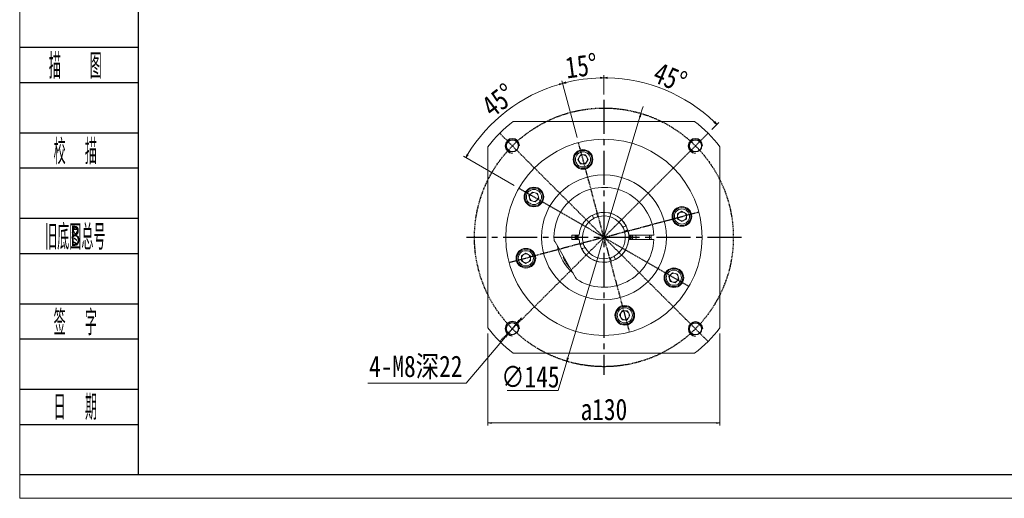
# Model space of a CAD drawing. Header units: millimetres. Extents: x -42 to 1087, y -38 to 750.
# Tile 1 of 5: x -37 to 515, y -38 to 230. Entities that reach past the tile are written whole.
import ezdxf
from ezdxf.enums import TextEntityAlignment as Align

# ---------------------------------------------------------------- set-up
doc = ezdxf.new("R2010")
doc.units = ezdxf.units.MM
doc.linetypes.add('CENTER2', pattern=[28.575, 19.05, -3.175, 3.175, -3.175])
doc.linetypes.add('DASHED', pattern=[0.75, 0.5, -0.25])
for name, color, linetype in [('2细线层', 4, 'Continuous'), ('3中心线层', 1, 'CENTER2'), ('6文字层', 3, 'Continuous')]:
    doc.layers.add(name, color=color, linetype=linetype)
doc.layers.add('图框_外框线', color=7, linetype='Continuous', lineweight=18)
doc.layers.add('尺寸线层', color=3, linetype='Continuous', lineweight=18)
doc.styles.add('PC_TEXTSTYLE', font='ISOCP.SHX', dxfattribs={"width": 0.707, "bigfont": 'GBCBIG.SHX'})
doc.styles.get("Standard").update_dxf_attribs({"font": 'SimSun.ttf'})
doc.styles.add('宋体', font='SimSun.ttf', dxfattribs={"width": 0.8})
doc.dimstyles.new('A水平标注', dxfattribs={"dimtxt": 3.5, "dimasz": 2, "dimexe": 1.5, "dimexo": 3, "dimgap": 1.1, "dimtad": 1, "dimtoh": 1, "dimdec": 1, "dimdsep": 46, "dimtxsty": '宋体', "dimblk": 'OPEN', "dimcen": 3, "dimclrd": 3, "dimclre": 3, "dimclrt": 6, "dimadec": 0, "dimazin": 0, "dimtm": 1e-09, "dimtfac": 1, "dimtdec": 1, "dimtix": 1, "dimtmove": 0, "dimatfit": 3, "dimldrblk": 'OPEN', "dimfxl": 0, "dimlwd": 13, "dimlwe": 13, "dimarcsym": 0})
doc.dimstyles.new('A水平标注$0', dxfattribs={"dimtxt": 3.5, "dimasz": 2, "dimexe": 1.5, "dimexo": 3, "dimgap": 1.1, "dimtad": 1, "dimtoh": 1, "dimdec": 4, "dimdsep": 46, "dimtxsty": '宋体', "dimblk": 'OPEN', "dimcen": 3, "dimclrd": 3, "dimclre": 3, "dimclrt": 6, "dimadec": 0, "dimazin": 0, "dimtm": 1e-09, "dimtfac": 1, "dimtdec": 4, "dimtix": 1, "dimtmove": 0, "dimatfit": 3, "dimldrblk": 'OPEN', "dimfxl": 0, "dimlwd": 13, "dimlwe": 13, "dimarcsym": 0})

# ---------------------------------------------------------------- blocks, each defined once
blk = doc.blocks.new('_Open')
at = {"color": 0, "linetype": 'ByBlock', "lineweight": -2}
for p, q in [((-1, 0.17), (0, 0)), ((-1, -0.17), (0, 0)), ((0, 0), (-1, 0))]:
    blk.add_line(p, q, dxfattribs=at)
blk = doc.blocks.new('*D30')
at = {"layer": 'Defpoints', "color": 0, "transparency": 16777216}
for p in [(241.5, 59.78), (236.35, 53.66)]:
    blk.add_point(p, dxfattribs=at)
at = {"layer": '尺寸线层', "color": 3, "lineweight": 13, "transparency": 16777216}
for p, q in [((242.79, 61.31), (244.08, 62.84)), ((241.5, 59.78), (236.35, 53.66)), ((213.15, 26.14), (235.06, 52.13)), ((158.07, 26.14), (213.15, 26.14))]:
    blk.add_line(p, q, dxfattribs=at)
at = {"layer": '尺寸线层', "color": 3, "lineweight": 13, "transparency": 16777216, "xscale": 2, "yscale": 2, "zscale": 2}
for p, rotation in [((241.5, 59.78), 229.8798009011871), ((236.35, 53.66), 49.87980090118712)]:
    blk.add_blockref('_Open', p, dxfattribs=dict(at, rotation=rotation))
at = {"layer": '尺寸线层', "color": 6, "transparency": 16777216, "insert": (184.86, 35.04), "char_height": 12, "attachment_point": 5, "style": '宋体'}
blk.add_mtext('4-M8深22', dxfattribs=at)
blk = doc.blocks.new('*D31')
at = {"layer": 'Defpoints', "color": 0, "transparency": 16777216}
for p in [(311.02, 177.39), (269.49, 38.46)]:
    blk.add_point(p, dxfattribs=at)
at = {"layer": '尺寸线层', "color": 3, "lineweight": 13, "transparency": 16777216}
for p, q in [((311.02, 177.39), (269.49, 38.46)), ((311.02, 177.39), (311.59, 179.3)), ((311.59, 179.3), (312.16, 181.22)), ((310.44, 175.47), (309.87, 173.56)), ((270.06, 40.38), (270.64, 42.29)), ((264.62, 22.17), (268.92, 36.55)), ((269.49, 38.46), (268.92, 36.55)), ((235.99, 22.17), (264.62, 22.17))]:
    blk.add_line(p, q, dxfattribs=at)
at = {"layer": '尺寸线层', "color": 3, "lineweight": 13, "transparency": 16777216, "xscale": 2, "yscale": 2, "zscale": 2}
for p, rotation in [((311.02, 177.39), 73.35861563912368), ((269.49, 38.46), 253.3586156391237)]:
    blk.add_blockref('_Open', p, dxfattribs=dict(at, rotation=rotation))
at = {"layer": '尺寸线层', "color": 6, "transparency": 16777216, "insert": (249.07, 29.67), "char_height": 12, "attachment_point": 5, "style": '宋体'}
blk.add_mtext('∅145', dxfattribs=at)
blk = doc.blocks.new('*D32')
at = {"layer": 'Defpoints', "color": 0, "transparency": 16777216}
for p in [(225.25, 57.12), (355.25, 57.12), (225.25, 3.89)]:
    blk.add_point(p, dxfattribs=at)
at = {"layer": '尺寸线层', "color": 3, "lineweight": 13, "transparency": 16777216}
for p, q in [((225.25, 54.12), (225.25, 2.39)), ((355.25, 54.12), (355.25, 2.39)), ((353.25, 3.89), (227.25, 3.89))]:
    blk.add_line(p, q, dxfattribs=at)
at = {"layer": '尺寸线层', "color": 3, "lineweight": 13, "transparency": 16777216, "xscale": 2, "yscale": 2, "zscale": 2, "rotation": 180}
blk.add_blockref('_Open', (225.25, 3.89), dxfattribs=at)
at = {"layer": '尺寸线层', "color": 3, "lineweight": 13, "transparency": 16777216, "xscale": 2, "yscale": 2, "zscale": 2}
blk.add_blockref('_Open', (355.25, 3.89), dxfattribs=at)
at = {"layer": '尺寸线层', "color": 6, "transparency": 16777216, "insert": (290.25, 11.39), "char_height": 12, "attachment_point": 5, "style": '宋体'}
blk.add_mtext('a130', dxfattribs=at)
blk = doc.blocks.new('*D33')
at = {"layer": 'Defpoints', "color": 0, "transparency": 16777216}
for p in [(290.25, 184.93), (334.99, 185.41), (348.59, 166.26), (290.25, 107.93), (290.25, 30.93)]:
    blk.add_point(p, dxfattribs=at)
at = {"layer": '尺寸线层', "color": 3, "lineweight": 13, "transparency": 16777216}
for p, q in [((290.25, 187.93), (290.25, 198.9)), ((350.71, 168.38), (354.58, 172.25))]:
    blk.add_line(p, q, dxfattribs=at)
blk.add_arc((290.25, 107.93), 89.47, 46.2807, 88.7193, dxfattribs=at)
at = {"layer": '尺寸线层', "color": 3, "lineweight": 13, "transparency": 16777216, "xscale": 2, "yscale": 2, "zscale": 2}
for p, rotation in [((290.25, 197.4), 179.3596308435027), ((353.52, 171.19), 315.6403691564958)]:
    blk.add_blockref('_Open', p, dxfattribs=dict(at, rotation=rotation))
at = {"layer": '尺寸线层', "color": 6, "transparency": 16777216, "insert": (327.36, 197.52), "char_height": 12, "attachment_point": 5, "rotation": 337.5, "style": '宋体'}
blk.add_mtext('45°', dxfattribs=at)
blk = doc.blocks.new('*D34')
at = {"layer": 'Defpoints', "color": 0, "transparency": 16777216}
for p in [(282.46, 196.98), (290.25, 184.93), (276.02, 161.05), (290.25, 107.93), (290.25, 30.93)]:
    blk.add_point(p, dxfattribs=at)
at = {"layer": '尺寸线层', "color": 3, "lineweight": 13, "transparency": 16777216}
for p, q in [((290.25, 187.93), (290.25, 198.82)), ((275.24, 163.95), (266.73, 195.72))]:
    blk.add_line(p, q, dxfattribs=at)
blk.add_arc((290.25, 107.93), 89.4, 91.2819, 103.7181, dxfattribs=at)
at = {"layer": '尺寸线层', "color": 3, "lineweight": 13, "transparency": 16777216, "xscale": 2, "yscale": 2, "zscale": 2}
for p, rotation in [((267.12, 194.28), 194.359064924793), ((290.25, 197.32), 0.6409350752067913)]:
    blk.add_blockref('_Open', p, dxfattribs=dict(at, rotation=rotation))
at = {"layer": '尺寸线层', "color": 6, "transparency": 16777216, "insert": (277.61, 203.99), "char_height": 12, "attachment_point": 5, "rotation": 7.5, "style": '宋体'}
blk.add_mtext('15°', dxfattribs=at)
blk = doc.blocks.new('*D35')
at = {"layer": 'Defpoints', "color": 0, "transparency": 16777216}
for p in [(245.58, 185.3), (276.02, 161.05), (242.62, 135.43), (290.25, 107.93), (290.25, 107.93)]:
    blk.add_point(p, dxfattribs=at)
at = {"layer": '尺寸线层', "color": 3, "lineweight": 13, "transparency": 16777216}
for p, q in [((275.24, 163.95), (266.74, 195.67)), ((240.02, 136.93), (211.58, 153.35))]:
    blk.add_line(p, q, dxfattribs=at)
blk.add_arc((290.25, 107.93), 89.34, 106.2826, 148.7174, dxfattribs=at)
at = {"layer": '尺寸线层', "color": 3, "lineweight": 13, "transparency": 16777216, "xscale": 2, "yscale": 2, "zscale": 2}
for p, rotation in [((267.13, 194.23), 15.64130512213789), ((212.88, 152.6), 239.3586948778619)]:
    blk.add_blockref('_Open', p, dxfattribs=dict(at, rotation=rotation))
at = {"layer": '尺寸线层', "color": 6, "transparency": 16777216, "insert": (231.3, 184.76), "char_height": 12, "attachment_point": 5, "rotation": 37.5, "style": '宋体'}
blk.add_mtext('45°', dxfattribs=at)

msp = doc.modelspace()

# ---------------------------------------------------------------- linework, layer by layer
at = {"color": 7, "linetype": 'Continuous', "lineweight": 15}
for p, q in [((341.0601, 172.92525), (239.4481, 172.92525)), ((225.2541, 158.73125), (225.2541, 57.11925)), ((355.2541, 57.11925), (355.2541, 158.73125)), ((277.09916, 154.13339), (275.65579, 151.63339)), ((275.65579, 151.63339), (277.09916, 149.13339)), ((279.98591, 154.13339), (277.09916, 154.13339)), ((277.09916, 149.13339), (279.98591, 149.13339)), ((281.42929, 151.63339), (279.98591, 154.13339)), ((279.98591, 149.13339), (281.42929, 151.63339)), ((250.3193, 133.33864), (248.27806, 131.2974)), ((253.10769, 132.59149), (250.3193, 133.33864)), ((253.85484, 129.8031), (253.10769, 132.59149)), ((248.27806, 131.2974), (249.02521, 128.50901)), ((249.02521, 128.50901), (251.8136, 127.76186)), ((251.8136, 127.76186), (253.85484, 129.8031)), ((333.96224, 122.52356), (331.46224, 121.08019)), ((336.46224, 121.08019), (333.96224, 122.52356)), ((284.31994, 119.01468), (283.966, 119.87137)), ((286.27656, 120.82599), (286.63051, 119.96931)), ((331.46224, 121.08019), (331.46224, 118.19344)), ((331.46224, 118.19344), (333.96224, 116.75006)), ((333.96224, 116.75006), (336.46224, 118.19344)), ((336.46224, 118.19344), (336.46224, 121.08019)), ((301.34353, 113.85941), (302.20022, 114.21335)), ((303.15484, 111.90279), (302.29816, 111.54884)), ((274.33168, 85.50368), (262.87525, 105.34682)), ((272.2541, 106.67525), (272.2541, 109.17525)), ((272.2541, 109.17525), (275.80808, 109.17525)), ((275.80808, 106.67525), (272.2541, 106.67525)), ((304.70012, 109.17525), (317.72568, 109.17525)), ((317.72568, 106.67525), (304.70012, 106.67525)), ((306.4041, 107.92525), (306.35565, 109.17525)), ((306.35565, 106.67525), (306.4041, 107.92525)), ((316.7541, 107.92525), (316.7246, 109.17525)), ((316.7246, 106.67525), (316.7541, 107.92525)), ((277.35336, 103.94771), (278.21004, 104.30166)), ((279.16467, 101.99109), (278.30798, 101.63715)), ((246.54596, 99.10044), (244.04596, 97.65706)), ((244.04596, 97.65706), (244.04596, 94.77031)), ((244.04596, 94.77031), (246.54596, 93.32694)), ((249.04596, 97.65706), (246.54596, 99.10044)), ((246.54596, 93.32694), (249.04596, 94.77031)), ((249.04596, 94.77031), (249.04596, 97.65706)), ((294.23164, 95.02451), (293.87769, 95.88119)), ((296.18826, 96.83582), (296.5422, 95.97913)), ((328.6946, 88.08864), (326.65336, 86.0474)), ((326.65336, 86.0474), (327.40051, 83.25901)), ((327.40051, 83.25901), (330.1889, 82.51186)), ((331.48299, 87.34149), (328.6946, 88.08864)), ((330.1889, 82.51186), (332.23014, 84.5531)), ((332.23014, 84.5531), (331.48299, 87.34149)), ((300.52229, 66.71711), (299.07891, 64.21711)), ((303.40904, 66.71711), (300.52229, 66.71711)), ((304.85241, 64.21711), (303.40904, 66.71711)), ((299.07891, 64.21711), (300.52229, 61.71711)), ((300.52229, 61.71711), (303.40904, 61.71711)), ((303.40904, 61.71711), (304.85241, 64.21711)), ((239.4481, 42.92525), (341.0601, 42.92525))]:
    msp.add_line(p, q, dxfattribs=at)
at = {"color": 1, "linetype": 'DASHED'}
for q in [(231.91779, 166.26156), (348.59041, 166.26156), (276.01905, 161.05117), (242.6227, 135.42525), (343.38002, 122.1603), (231.91779, 49.58894), (237.12818, 93.6902), (348.59041, 49.58894), (337.8855, 80.42525), (304.48915, 54.79933)]:
    msp.add_line((290.2541, 107.92525), q, dxfattribs=at)
at = {"color": 7, "linetype": 'Continuous', "lineweight": 15}
for points in [[(272.29756, 109.17525), (272.2541, 107.92525), (272.29756, 106.67525)], [(274.9824, 109.17525), (274.94308, 107.32523), (274.9824, 106.67525)], [(275.8089, 106.66584), (275.75894, 107.55048), (275.80897, 109.18554)], [(304.6993, 109.18465), (304.74926, 108.30001), (304.69923, 106.66496)], [(305.5258, 106.67525), (305.5721, 107.54306), (305.5258, 109.17525)], [(308.21064, 106.67525), (308.2541, 107.92525), (308.21064, 109.17525)], [(315.72108, 109.22246), (315.7541, 107.92525), (315.72344, 106.67525)]]:
    msp.add_lwpolyline(points, dxfattribs=at)
at = {"color": 1, "linetype": 'DASHED'}
msp.add_circle((290.2541, 107.92525), 72.5, dxfattribs=at)
at = {"color": 7, "linetype": 'Continuous', "lineweight": 15}
for centre, radius in [((290.2541, 107.92525), 55), ((278.54254, 151.63339), 5.5), ((278.54254, 151.63339), 5), ((278.54254, 151.63339), 4.25), ((290.2541, 107.92525), 35), ((251.06645, 130.55025), 5.5), ((251.06645, 130.55025), 5), ((251.06645, 130.55025), 4.25), ((333.96224, 119.63681), 5.5), ((333.96224, 119.63681), 5), ((333.96224, 119.63681), 4.25), ((246.54596, 96.21369), 5.5), ((246.54596, 96.21369), 5), ((246.54596, 96.21369), 4.25), ((329.44175, 85.30025), 5.5), ((329.44175, 85.30025), 5), ((329.44175, 85.30025), 4.25), ((301.96566, 64.21711), 5.5), ((301.96566, 64.21711), 5), ((301.96566, 64.21711), 4.25)]:
    msp.add_circle(centre, radius, dxfattribs=at)
for centre in [(238.98886, 159.19049), (341.51934, 159.19049), (238.92614, 56.7228), (341.58206, 56.59721)]:
    msp.add_circle(centre, 3.4)
for centre, radius, start, end in [((290.2541, 107.92525), 82.5, 128.0122795, 141.9877205), ((290.2541, 107.92525), 82.5, 38.0122795, 51.9877205), ((278.54254, 151.63339), 2.5, 150, 210), ((278.54254, 151.63339), 2.5, 90, 150), ((278.54254, 151.63339), 2.5, 210, 270), ((278.54254, 151.63339), 2.5, 30, 90), ((278.54254, 151.63339), 2.5, 270, 330), ((278.54254, 151.63339), 2.5, 330, 30), ((251.06645, 130.55025), 2.5, 75, 135), ((251.06645, 130.55025), 2.5, 15, 75), ((290.2541, 107.92525), 28, 2.5586977, 183.2344994), ((251.06645, 130.55025), 2.5, 135, 195), ((251.06645, 130.55025), 2.5, 195, 255), ((251.06645, 130.55025), 2.5, 255, 315), ((251.06645, 130.55025), 2.5, 315, 15), ((290.2541, 107.92525), 14, 5.1225161, 174.8774839), ((290.2541, 107.92525), 14, 27.5707969, 107.3257647), ((333.96224, 119.63681), 2.5, 120, 180), ((333.96224, 119.63681), 2.5, 60, 120), ((333.96224, 119.63681), 2.5, 360, 60), ((290.2541, 107.92525), 12, 118.4274376, 196.4691241), ((290.2541, 107.92525), 12.1, 106.5187165, 118.3778452), ((290.2541, 107.92525), 12, 28.4274376, 106.4691241), ((333.96224, 119.63681), 2.5, 180, 240), ((333.96224, 119.63681), 2.5, 240, 300), ((333.96224, 119.63681), 2.5, 300, 0), ((290.2541, 107.92525), 12, 298.4274376, 16.4691241), ((290.2541, 107.92525), 14, 297.5707969, 17.3257647), ((290.2541, 107.92525), 12.1, 16.5187165, 28.3778452), ((290.2541, 107.92525), 16.15, 175.5609024, 184.4390976), ((290.2541, 107.92525), 16, 175.5192012, 184.4807988), ((290.2541, 107.92525), 28, 236.7655006, 357.4413023), ((290.2541, 107.92525), 15, 175.2198082, 184.7801918), ((290.2541, 107.92525), 14, 185.1225161, 354.8774839), ((290.2541, 107.92525), 15, 355.2198082, 4.7801918), ((290.2541, 107.92525), 16, 355.5192012, 4.4807988), ((290.2541, 107.92525), 26.5, 190.6299618, 229.3700382), ((290.2541, 107.92525), 14, 207.5707969, 287.3257647), ((290.2541, 107.92525), 12.1, 196.5187165, 208.3778452), ((290.2541, 107.92525), 12, 208.4274376, 286.4691241), ((246.54596, 96.21369), 2.5, 120, 180), ((246.54596, 96.21369), 2.5, 180, 240), ((246.54596, 96.21369), 2.5, 60, 120), ((246.54596, 96.21369), 2.5, 240, 300), ((246.54596, 96.21369), 2.5, 0, 60), ((246.54596, 96.21369), 2.5, 300, 0), ((268.45996, 96.73304), 1, 151.9796531, 207.1824169), ((290.2541, 107.92525), 25.5, 207.1824169, 221.4873785), ((290.2541, 107.92525), 12.1, 286.5187165, 298.3778452), ((329.44175, 85.30025), 2.5, 135, 195), ((329.44175, 85.30025), 2.5, 195, 255), ((329.44175, 85.30025), 2.5, 75, 135), ((329.44175, 85.30025), 2.5, 255, 315), ((329.44175, 85.30025), 2.5, 15, 75), ((329.44175, 85.30025), 2.5, 315, 15), ((301.96566, 64.21711), 2.5, 90, 150), ((301.96566, 64.21711), 2.5, 30, 90), ((301.96566, 64.21711), 2.5, 150, 210), ((301.96566, 64.21711), 2.5, 210, 270), ((301.96566, 64.21711), 2.5, 270, 330), ((301.96566, 64.21711), 2.5, 330, 30), ((290.2541, 107.92525), 82.5, 218.0122795, 231.9877205), ((290.2541, 107.92525), 82.5, 308.0122795, 321.9877205)]:
    msp.add_arc(centre, radius, start, end, dxfattribs=at)
at = {"color": 4}
for centre in [(238.98886, 159.19049), (341.51934, 159.19049), (238.92614, 56.7228), (341.58206, 56.59721)]:
    msp.add_arc(centre, 4, 0, 270, dxfattribs=at)
at = {"color": 7, "linetype": 'Continuous', "lineweight": 15}
for points, knots in [([(303.80545, 140.19525), (303.82925, 140.18555), (303.88203, 140.16404), (304.7653, 139.784), (306.18774, 139.10628), (308.07371, 138.07961), (309.66088, 137.0729), (310.56031, 136.43155), (310.7541, 136.29337)], [0, 0, 0, 0, 1.203286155, 2.668889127, 4.16610101, 5.75015068, 7.504485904, 7.986299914, 7.986299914, 7.986299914, 7.986299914]), ([(310.7541, 136.29337), (311.22995, 135.93827), (312.18193, 135.22788), (313.52594, 134.08603), (314.77192, 132.92048), (316.01543, 131.64112), (317.01269, 130.49938), (317.65067, 129.70823), (317.72094, 129.6183), (317.75263, 129.57774)], [0, 0, 0, 0, 1.324621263, 2.650029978, 4.0330689, 5.415181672, 7.267184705, 8.619555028, 9.730395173, 9.730395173, 9.730395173, 9.730395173]), ([(284.54156, 118.4783), (284.53875, 118.48509), (284.46487, 118.66391), (284.391, 118.84269), (284.31994, 119.01468)], [0, 0, 0, 0, 0.0220289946, 0.5803622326, 0.5803622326, 0.5803622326, 0.5803622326]), ([(286.63051, 119.96931), (286.70157, 119.79731), (286.77543, 119.61854), (286.84931, 119.43971), (286.85212, 119.43292)], [0, 0, 0, 0, 0.5583332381, 0.5803622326, 0.5803622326, 0.5803622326, 0.5803622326]), ([(293.87769, 95.88119), (293.80663, 96.05318), (293.73277, 96.23196), (293.65889, 96.41079), (293.65608, 96.41758)], [0, 0, 0, 0, 0.5583332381, 0.5803622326, 0.5803622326, 0.5803622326, 0.5803622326]), ([(295.96664, 97.3722), (295.96945, 97.36541), (296.04333, 97.18659), (296.1172, 97.00781), (296.18826, 96.83582)], [0, 0, 0, 0, 0.0220289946, 0.5803622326, 0.5803622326, 0.5803622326, 0.5803622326])]:
    msp.add_open_spline(points, degree=3, knots=knots, dxfattribs=at)
for points in [[(283.966, 119.87137), (283.77428, 120.3354)], [(286.08484, 121.29003), (286.27656, 120.82599)], [(300.80715, 113.63779), (301.34353, 113.85941)], [(302.29816, 111.54884), (301.76177, 111.32723)], [(302.20022, 114.21335), (302.66425, 114.40507)], [(303.61888, 112.09451), (303.15484, 111.90279)], [(262.2987, 106.34541), (262.87525, 105.34682)], [(275.80808, 109.17525), (276.31002, 109.17525)], [(276.31002, 106.67525), (275.80808, 106.67525)], [(304.19818, 109.17525), (304.70012, 109.17525)], [(304.70012, 106.67525), (304.19818, 106.67525)], [(317.72568, 109.17525), (318.22618, 109.17525)], [(318.22618, 106.67525), (317.72568, 106.67525)], [(276.88932, 103.75599), (277.35336, 103.94771)], [(278.30798, 101.63715), (277.84395, 101.44543)], [(278.21004, 104.30166), (278.74643, 104.52327)], [(279.70105, 102.2127), (279.16467, 101.99109)], [(294.42336, 94.56047), (294.23164, 95.02451)], [(296.5422, 95.97913), (296.73392, 95.51509)], [(274.33168, 85.50368), (274.90823, 84.50508)]]:
    msp.add_open_spline(points, degree=1, dxfattribs=at)
at = {"layer": '2细线层'}
for p, q in [((-36.61101, 214.47755), (29.37253, 214.47755)), ((-36.61101, 194.74867), (29.37253, 194.74867)), ((-36.61101, 166.56455), (29.37253, 166.56455)), ((-36.61101, 146.83567), (29.37253, 146.83567)), ((-36.61101, 118.65156), (29.37253, 118.65156)), ((-36.61101, 98.92268), (29.37253, 98.92268)), ((-36.61101, 70.73857), (29.37253, 70.73857)), ((-36.61101, 51.00969), (29.37253, 51.00969)), ((-36.61101, 22.82558), (29.37253, 22.82558)), ((-36.61101, 3.0967), (29.37253, 3.0967)), ((-36.61101, -25.08741), (29.37253, -25.08741))]:
    msp.add_line(p, q, dxfattribs=at)
at = {"layer": '3中心线层'}
for p, q in [((290.2541, 184.92525), (290.2541, 30.92525)), ((367.2541, 107.92525), (213.2541, 107.92525))]:
    msp.add_line(p, q, dxfattribs=at)
at = {"layer": '图框_外框线', "color": 3}
msp.add_lwpolyline([(-37.01341, -38.3646), (1078.27031, -38.3646), (1078.27031, 750.30031), (-37.01341, 750.30031)], close=True, dxfattribs=at)
at = {"layer": '图框_外框线', "color": 3, "lineweight": 25}
msp.add_lwpolyline([(29.37253, -25.08741), (1064.99312, -25.08741), (1064.99312, 737.02313), (29.37253, 737.02313)], close=True, dxfattribs=at)

# ---------------------------------------------------------------- texts
at = {"layer": '6文字层', "color": 3, "style": 'PC_TEXTSTYLE'}
for s, width, p in [('描   图', 0.6667, (-5.85761, 204.61311)), ('校  描', 0.667, (-5.85761, 156.70011)), ('旧底图总号', 0.667, (-5.85761, 108.78712)), ('签  字', 0.667, (-5.85761, 60.87413)), ('日  期', 0.667, (-5.84004, 13.24243))]:
    msp.add_text(s, height=14.092056, dxfattribs=dict(at, width=width)).set_placement(p, align=Align.MIDDLE)
at = {"layer": '6文字层', "width": 0.707}
msp.add_text('B', height=11.27365, dxfattribs=at).set_placement((-5.85761, 108.78712), align=Align.MIDDLE)

# ---------------------------------------------------------------- dimensions: what is measured, and where the dimension line sits
at = {"layer": '尺寸线层'}
for base, line1, line2, picture, middle in [((282.46273, 196.98098), ((290.2541, 107.92525), (276.01905, 161.05117)), ((290.2541, 184.92525), (290.2541, 30.92525)), '*D34', (277.60665, 203.9922)), ((334.99155, 185.41279), ((290.2541, 184.92525), (290.2541, 30.92525)), ((290.2541, 107.92525), (348.59041, 166.26156)), '*D33', (327.36479, 197.51838)), ((245.58194, 185.29971), ((290.2541, 107.92525), (242.6227, 135.42525)), ((290.2541, 107.92525), (276.01905, 161.05117)), '*D35', (231.29901, 184.75702))]:
    dim = msp.add_angular_dim_2l(base=base, line1=line1, line2=line2, dimstyle='A水平标注', override={"dimtxt": 12, "dimgap": 1.5, "dimdec": 4, "dimtdec": 4, "dimtfill": 0}, dxfattribs=at)
    dim.commit()
    dim.dimension.update_dxf_attribs({"geometry": picture, "text_midpoint": middle})
dim = msp.add_diameter_dim_2p(p1=(311.01669, 177.38866), p2=(269.49152, 38.46184), dimstyle='A水平标注', override={"dimtxt": 12, "dimgap": 1.5, "dimdec": 4, "dimtdec": 4, "dimtfill": 0}, dxfattribs=at)
dim.commit()
dim.dimension.update_dxf_attribs({"geometry": '*D31', "text_midpoint": (249.07165, 22.17387), "dimtype": 163})
dim = msp.add_diameter_dim_2p(p1=(241.50371, 59.78158), p2=(236.34857, 53.66403), text='4-M8深22', dimstyle='A水平标注$0', override={"dimtxt": 12, "dimgap": 1.5, "dimtfill": 0}, dxfattribs=at)
dim.commit()
dim.dimension.update_dxf_attribs({"geometry": '*D30', "text_midpoint": (184.86158, 26.13503), "dimtype": 163})
dim = msp.add_linear_dim(base=(225.2541, 3.89424), p1=(355.2541, 57.11925), p2=(225.2541, 57.11925), angle=180, text='a<>', dimstyle='A水平标注$0', override={"dimtxt": 12, "dimgap": 1.5, "dimtfill": 0}, dxfattribs=at)
dim.commit()
dim.dimension.update_dxf_attribs({"geometry": '*D32', "text_midpoint": (290.2541, 3.89424), "dimtype": 160})

doc.saveas('drawing.dxf')
